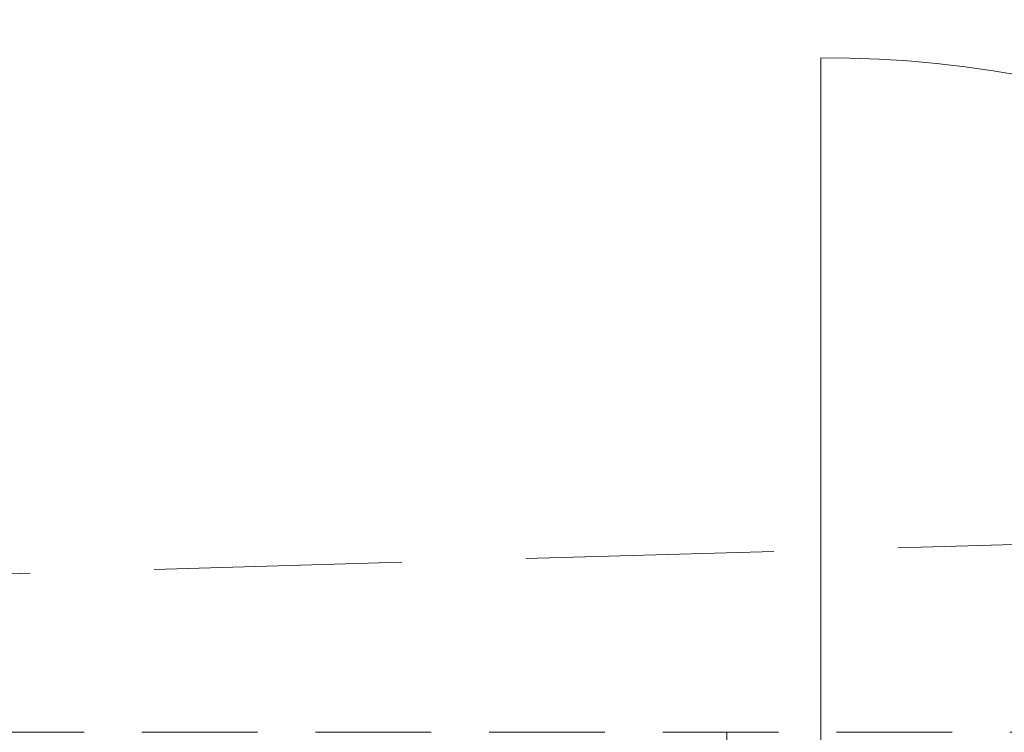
# Model space of a CAD drawing. Header units: millimetres. Extents: x 144573 to 336993, y 74252 to 247042.
# Tile 12 of 256: x 151343 to 152099, y 175055 to 175602. Entities that reach past the tile are written whole.
import ezdxf

# ---------------------------------------------------------------- set-up
doc = ezdxf.new("R2010")
doc.units = ezdxf.units.MM
doc.linetypes.add('ČÁRKOVANÁ', pattern=[19.05, 12.7, -6.35])
for name, color, linetype, lineweight in [('FASÁDA DETAILNÍ', 255, 'Continuous', 0), ('NOVA', 255, 'Continuous', 0), ('TENKA', 255, 'Continuous', 0)]:
    doc.layers.add(name, color=color, linetype=linetype, lineweight=lineweight)

msp = doc.modelspace()

# ---------------------------------------------------------------- linework, layer by layer
at = {"layer": 'FASÁDA DETAILNÍ'}
msp.add_lwpolyline([(151957.98, 174702.759), (151957.98, 175573.259)], dxfattribs=at)
msp.add_arc((151957.98, 174702.759), 870.5, 0, 90, dxfattribs=at)
at = {"layer": 'NOVA', "linetype": 'ČÁRKOVANÁ', "ltscale": 15}
msp.add_line((147161.48, 175055.259), (172861.48, 175805.259), dxfattribs=at)
at = {"layer": 'NOVA', "ltscale": 5}
msp.add_line((151885.98, 174735.259), (151885.98, 175055.259), dxfattribs=at)
at = {"layer": 'TENKA', "linetype": 'ČÁRKOVANÁ', "ltscale": 7}
msp.add_lwpolyline([(147718.98, 197855.259), (172861.48, 197855.259), (172861.48, 175055.259), (147718.98, 175055.259)], close=True, dxfattribs=at)

doc.saveas('drawing.dxf')
